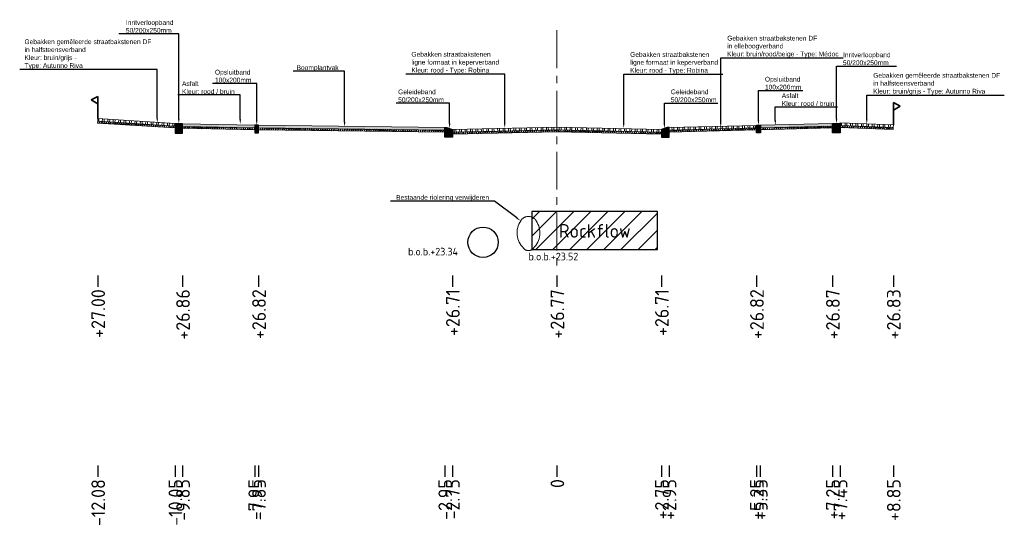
# Model space of a CAD drawing. Header units: metres. Extents: x 198530 to 198748, y 355169 to 355318.
# Tile 31 of 37: x 198644 to 198670, y 355303 to 355317. Entities that reach past the tile are written whole.
import ezdxf
from ezdxf import colors
from ezdxf.entities.mleader import LeaderData, LeaderLine
from ezdxf.math import Vec2, Vec3

# ---------------------------------------------------------------- set-up
doc = ezdxf.new("R2010")
doc.units = ezdxf.units.M
doc.linetypes.add('AM-AS', pattern=[16, 10, -2, 2, -2])
doc.linetypes.add('RI-GWA', pattern=[18.45, 6, -1.8, 1.75, -1.8, 1.75, -1.8, 1.75, -1.8])
doc.layers.get('Defpoints').update_dxf_attribs({"lineweight": 25})
for name, color, linetype, lineweight in [('B-WE-RI-GWA-BESTAANDE RIOLERING', 252, 'RI-GWA', 18), ('C3D-LABELS', 7, 'Continuous', 25), ('N-WE-AM-AS-G', 10, 'AM-AS', 18), ('N-WE-VH-VERHARDING_FUNDERING-G', 7, 'Continuous', 35), ('X-XX-AL-T25', 7, 'Continuous', 25)]:
    doc.layers.add(name, color=color, linetype=linetype, lineweight=lineweight)
for name, color, linetype in [('N-WE-AL-DETAIL-G', 7, 'Continuous'), ('N-WE-RI-DWA-NIEUWE RIOLERING', 7, 'Continuous'), ('N-WE-VH-ROCKFLOW-G', 10, 'Continuous')]:
    doc.layers.add(name, color=color, linetype=linetype)
doc.styles.add('NLCS-ISO', font='NLCS-ISO.ttf')
doc.styles.add('NLCS-ISO-M200-T25', font='NLCS-ISO.ttf', dxfattribs={"height": 0.5})
doc.styles.add('NLCS-ISO-M50-T25', font='NLCS-ISO.ttf', dxfattribs={"height": 0.125})
pattern_1 = [(60, (-3613.88653, -302.51122), (-0.0433012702, 0.025), []), (120, (-3613.88653, -302.51122), (-0.0433012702, -0.025), [])]

# ---------------------------------------------------------------- blocks, each defined once
blk = doc.blocks.new('*U12')
at = {"lineweight": 9}
h = blk.add_hatch(dxfattribs=at)
h.set_pattern_fill('ANSI32', color=252, scale=0.015, angle=47)
h.paths.add_polyline_path([(0, 0), (-2.75, -0.069), (-2.749, -0.139), (0.001, -0.07)])
h = blk.add_hatch(dxfattribs=at)
h.set_pattern_fill('AVH-ASFALT', color=252, scale=0.05, pattern_type=2)
h.set_pattern_definition(pattern_1)
h.paths.add_polyline_path([(0.001, -0.07), (-2.749, -0.139), (-2.749, -0.189), (0.001, -0.12)])
for points in [[(0.001, -0.12), (-2.749, -0.189), (-2.75, -0.069), (0, 0)], [(0.001, -0.07), (-2.749, -0.139)]]:
    blk.add_lwpolyline(points, dxfattribs=at)
at = {"layer": 'Defpoints', "color": 6, "lineweight": 9}
for points in [[(0, 0), (-2.75, -0.069), (-2.749, -0.139), (0.001, -0.07)], [(0.001, -0.07), (-2.749, -0.139), (-2.749, -0.189), (0.001, -0.12)]]:
    blk.add_lwpolyline(points, close=True, dxfattribs=at)
blk = doc.blocks.new('Geleideband_5-20x25')
at = {"layer": 'N-WE-AL-DETAIL-G'}
h = blk.add_hatch(color=252, dxfattribs=at)
h.dxf.hatch_style = 1
h.paths.add_polyline_path([(0.2, -0.25), (0, -0.25), (0, 0), (0.05, 0), (0.2, -0.05)])
blk.add_lwpolyline([(0.2, -0.25), (0, -0.25), (0, 0), (0.05, 0), (0.2, -0.05)], close=True)
blk = doc.blocks.new('*U111')
at = {"lineweight": 9}
h = blk.add_hatch(dxfattribs=at)
h.set_pattern_fill('GRAVEL', color=252, scale=0.005)
h.paths.add_polyline_path([(0, 0), (-4.899, -0.122), (-4.898, -0.192), (0.001, -0.07)])
h = blk.add_hatch(dxfattribs=at)
h.set_pattern_fill('AVH-ASFALT', color=252, scale=0.05, pattern_type=2)
h.set_pattern_definition(pattern_1)
h.paths.add_polyline_path([(0.001, -0.07), (-4.898, -0.192), (-4.898, -0.242), (0.001, -0.12)])
for points in [[(0.001, -0.12), (-4.898, -0.242), (-4.899, -0.122), (0, 0)], [(0.001, -0.07), (-4.898, -0.192)]]:
    blk.add_lwpolyline(points, dxfattribs=at)
at = {"layer": 'Defpoints', "color": 6, "lineweight": 9}
for points in [[(0, 0), (-4.899, -0.122), (-4.898, -0.192), (0.001, -0.07)], [(0.001, -0.07), (-4.898, -0.192), (-4.898, -0.242), (0.001, -0.12)]]:
    blk.add_lwpolyline(points, close=True, dxfattribs=at)
blk = doc.blocks.new('Opsluitband_100x200')
at = {"layer": 'N-WE-AL-DETAIL-G'}
h = blk.add_hatch(color=252, dxfattribs=at)
h.dxf.hatch_style = 1
h.paths.add_polyline_path([(0.1, 0), (0, 0), (0, -0.2), (0.1, -0.2)])
blk.add_lwpolyline([(0, -0.2), (0, 0), (0.1, 0), (0.1, -0.2)], close=True)
blk = doc.blocks.new('Inritverloopband_20x25')
at = {"layer": 'N-WE-AL-DETAIL-G'}
h = blk.add_hatch(color=252, dxfattribs=at)
h.dxf.hatch_style = 1
h.paths.add_polyline_path([(0.2, -0.25), (0, -0.25), (0, 0), (0.2, 0)])
blk.add_lwpolyline([(0.2, -0.25), (0, -0.25), (0, 0), (0.2, 0)], close=True)
blk.add_lwpolyline([(0.2, 0), (0.2, 0.01)])
blk = doc.blocks.new('*U61')
at = {"lineweight": 9}
h = blk.add_hatch(dxfattribs=at)
h.set_pattern_fill('ANSI32', color=252, scale=0.015, angle=47)
h.paths.add_polyline_path([(0, 0), (-2.034, -0.051), (-2.034, -0.121), (0.001, -0.07)])
h = blk.add_hatch(dxfattribs=at)
h.set_pattern_fill('AVH-ASFALT', color=252, scale=0.05, pattern_type=2)
h.set_pattern_definition(pattern_1)
h.paths.add_polyline_path([(0.001, -0.07), (-2.034, -0.121), (-2.034, -0.171), (0.001, -0.12)])
for points in [[(0.001, -0.12), (-2.034, -0.171), (-2.034, -0.051), (0, 0)], [(0.001, -0.07), (-2.034, -0.121)]]:
    blk.add_lwpolyline(points, dxfattribs=at)
at = {"layer": 'Defpoints', "color": 6, "lineweight": 9}
for points in [[(0, 0), (-2.034, -0.051), (-2.034, -0.121), (0.001, -0.07)], [(0.001, -0.07), (-2.034, -0.121), (-2.034, -0.171), (0.001, -0.12)]]:
    blk.add_lwpolyline(points, close=True, dxfattribs=at)
blk = doc.blocks.new('*U103')
at = {"lineweight": 9}
h = blk.add_hatch(color=252, dxfattribs=at)
h.dxf.hatch_style = 1
h.paths.add_polyline_path([(0, 0), (-1.9, -0.048), (-1.899, -0.117), (0.001, -0.07)])
h = blk.add_hatch(dxfattribs=at)
h.set_pattern_fill('AVH-ASFALT', color=252, scale=0.05, pattern_type=2)
h.set_pattern_definition(pattern_1)
h.paths.add_polyline_path([(0.001, -0.07), (-1.899, -0.117), (-1.899, -0.167), (0.001, -0.12)])
for points in [[(0.001, -0.12), (-1.899, -0.167), (-1.9, -0.048), (0, 0)], [(0.001, -0.07), (-1.899, -0.117)]]:
    blk.add_lwpolyline(points, dxfattribs=at)
at = {"layer": 'Defpoints', "color": 6, "lineweight": 9}
for points in [[(0, 0), (-1.9, -0.048), (-1.899, -0.117), (0.001, -0.07)], [(0.001, -0.07), (-1.899, -0.117), (-1.899, -0.167), (0.001, -0.12)]]:
    blk.add_lwpolyline(points, close=True, dxfattribs=at)
blk = doc.blocks.new('OBJ_Grens')
at = {"layer": 'N-WE-VH-VERHARDING_FUNDERING-G'}
for p, q in [((0, 0), (0, 0.586)), ((0, 0.586), (0.179, 0.496)), ((0.179, 0.496), (0, 0.386))]:
    blk.add_line(p, q, dxfattribs=at)
blk = doc.blocks.new('*U13')
at = {"lineweight": 9}
h = blk.add_hatch(dxfattribs=at)
h.set_pattern_fill('ANSI32', color=252, scale=0.015, angle=47)
h.paths.add_polyline_path([(0, 0), (-2.3, -0.057), (-2.299, -0.127), (0.001, -0.07)])
h = blk.add_hatch(dxfattribs=at)
h.set_pattern_fill('AVH-ASFALT', color=252, scale=0.05, pattern_type=2)
h.set_pattern_definition(pattern_1)
h.paths.add_polyline_path([(0.001, -0.07), (-2.299, -0.127), (-2.299, -0.177), (0.001, -0.12)])
for points in [[(0.001, -0.12), (-2.299, -0.177), (-2.3, -0.057), (0, 0)], [(0.001, -0.07), (-2.299, -0.127)]]:
    blk.add_lwpolyline(points, dxfattribs=at)
at = {"layer": 'Defpoints', "color": 6, "lineweight": 9}
for points in [[(0, 0), (-2.3, -0.057), (-2.299, -0.127), (0.001, -0.07)], [(0.001, -0.07), (-2.299, -0.127), (-2.299, -0.177), (0.001, -0.12)]]:
    blk.add_lwpolyline(points, close=True, dxfattribs=at)
blk = doc.blocks.new('*U62')
at = {"lineweight": 9}
h = blk.add_hatch(dxfattribs=at)
h.set_pattern_fill('ANSI32', color=252, scale=0.015, angle=47)
h.paths.add_polyline_path([(0, 0), (-1.4, -0.035), (-1.4, -0.105), (0.001, -0.07)])
h = blk.add_hatch(dxfattribs=at)
h.set_pattern_fill('AVH-ASFALT', color=252, scale=0.05, pattern_type=2)
h.set_pattern_definition(pattern_1)
h.paths.add_polyline_path([(0.001, -0.07), (-1.4, -0.105), (-1.4, -0.155), (0.001, -0.12)])
for points in [[(0.001, -0.12), (-1.4, -0.155), (-1.4, -0.035), (0, 0)], [(0.001, -0.07), (-1.4, -0.105)]]:
    blk.add_lwpolyline(points, dxfattribs=at)
at = {"layer": 'Defpoints', "color": 6, "lineweight": 9}
for points in [[(0, 0), (-1.4, -0.035), (-1.4, -0.105), (0.001, -0.07)], [(0.001, -0.07), (-1.4, -0.105), (-1.4, -0.155), (0.001, -0.12)]]:
    blk.add_lwpolyline(points, close=True, dxfattribs=at)

msp = doc.modelspace()

# ---------------------------------------------------------------- hatches: boundary and pattern name
at = {"layer": 'N-WE-VH-ROCKFLOW-G'}
h = msp.add_hatch(dxfattribs=at)
h.set_pattern_fill('ANSI31', color=256, scale=0.1)
h.set_pattern_definition([(45, (114.03732, 21.44), (-0.22450640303, 0.22450640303), [])])
h.paths.add_polyline_path([(198657.102, 355310.482), (198660.402, 355310.482), (198660.402, 355311.482), (198657.102, 355311.482)])
h.paths.add_polyline_path([(198657.681, 355310.559), (198659.805, 355310.559), (198659.805, 355311.423), (198657.681, 355311.423)], flags=24)

# ---------------------------------------------------------------- linework, layer by layer
at = {"layer": 'B-WE-RI-GWA-BESTAANDE RIOLERING'}
msp.add_lwpolyline([(198657.134, 355310.514, -0.483997), (198656.884, 355310.514, -0.370441), (198656.809, 355311.242, -0.557622), (198657.209, 355311.242, -0.370441)], format="xyb", close=True, dxfattribs=at)
msp.add_lwpolyline([(198657.691, 355311.482), (198659.814, 355311.482)], dxfattribs=at)
at = {"layer": 'C3D-LABELS', "color": 7, "linetype": 'Continuous', "lineweight": 25}
for p, q in [((198645.679, 355309.799), (198645.679, 355309.499)), ((198647.91, 355309.799), (198647.91, 355309.499)), ((198649.91, 355309.799), (198649.91, 355309.499)), ((198655.01, 355309.799), (198655.01, 355309.499)), ((198657.76, 355309.799), (198657.76, 355309.499)), ((198660.51, 355309.799), (198660.51, 355309.499)), ((198663.011, 355309.799), (198663.011, 355309.499)), ((198665.01, 355309.799), (198665.01, 355309.499)), ((198666.61, 355309.799), (198666.61, 355309.499)), ((198645.679, 355304.8), (198645.679, 355304.5)), ((198647.71, 355304.8), (198647.71, 355304.5)), ((198647.91, 355304.8), (198647.91, 355304.5)), ((198649.81, 355304.8), (198649.81, 355304.5)), ((198649.91, 355304.8), (198649.91, 355304.5)), ((198654.81, 355304.8), (198654.81, 355304.5)), ((198655.01, 355304.8), (198655.01, 355304.5)), ((198657.76, 355304.8), (198657.76, 355304.5)), ((198660.51, 355304.8), (198660.51, 355304.5)), ((198660.71, 355304.8), (198660.71, 355304.5)), ((198663.01, 355304.8), (198663.01, 355304.5)), ((198663.11, 355304.8), (198663.11, 355304.5)), ((198665.01, 355304.8), (198665.01, 355304.5)), ((198665.21, 355304.8), (198665.21, 355304.5)), ((198666.61, 355304.8), (198666.61, 355304.5))]:
    msp.add_line(p, q, dxfattribs=at)
at = {"layer": 'N-WE-AM-AS-G', "ltscale": 0.1}
msp.add_lwpolyline([(198657.76, 355316.259), (198657.76, 355310.016)], dxfattribs=at)
at = {"layer": 'N-WE-RI-DWA-NIEUWE RIOLERING'}
msp.add_circle((198655.814, 355310.674), 0.4, dxfattribs=at)
at = {"layer": 'N-WE-VH-ROCKFLOW-G'}
msp.add_lwpolyline([(198657.102, 355310.482), (198660.402, 355310.482), (198660.402, 355311.482), (198657.102, 355311.482)], close=True, dxfattribs=at)

# ---------------------------------------------------------------- block references
at = {"layer": 'N-WE-AL-DETAIL-G', "xscale": -1}
for name, p in [('OBJ_Grens', (198645.679, 355313.929)), ('Inritverloopband_20x25', (198647.91, 355313.794)), ('Opsluitband_100x200', (198649.91, 355313.754)), ('Geleideband_5-20x25', (198660.711, 355313.694))]:
    msp.add_blockref(name, p, dxfattribs=at)
at = {"layer": 'N-WE-AL-DETAIL-G'}
for name, p in [('OBJ_Grens', (198666.611, 355313.764)), ('Geleideband_5-20x25', (198654.81, 355313.694)), ('Opsluitband_100x200', (198663.011, 355313.754)), ('Inritverloopband_20x25', (198665.011, 355313.804))]:
    msp.add_blockref(name, p, dxfattribs=at)
at = {"layer": 'N-WE-AL-DETAIL-G', "xscale": -1}
for name, p, rotation in [('*U61', (198645.679, 355313.929), 357.921701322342), ('*U103', (198647.91, 355313.794), 0.3014693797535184), ('*U12', (198657.76, 355313.704), 0.1819420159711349), ('*U13', (198660.711, 355313.694), 2.868139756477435)]:
    msp.add_blockref(name, p, dxfattribs=dict(at, rotation=rotation))
at = {"layer": 'N-WE-AL-DETAIL-G'}
for name, p, rotation in [('*U111', (198654.81, 355313.696), 357.8955862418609), ('*U12', (198657.76, 355313.704), 359.8180579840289), ('*U103', (198665.011, 355313.804), 359.9999801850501), ('*U62', (198666.611, 355313.764), 356.492027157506)]:
    msp.add_blockref(name, p, dxfattribs=dict(at, rotation=rotation))

# ---------------------------------------------------------------- texts
at = {"layer": 'B-WE-RI-GWA-BESTAANDE RIOLERING', "insert": (198657.012, 355310.398), "char_height": 0.2, "attachment_point": 1, "style": 'NLCS-ISO-M200-T25'}
msp.add_mtext_dynamic_manual_height_columns('b.o.b.+23.52', width=1.70356, gutter_width=2.5, heights=[0.543], dxfattribs=at)
at = {"layer": 'C3D-LABELS', "color": 7, "linetype": 'Continuous', "lineweight": 25, "char_height": 0.36, "attachment_point": 6, "rotation": 90, "style": 'NLCS-ISO'}
for s, insert in [('+27.00', (198645.689, 355309.438)), ('+26.86', (198647.92, 355309.438)), ('+26.82', (198649.92, 355309.438)), ('+26.71', (198655.02, 355309.438)), ('+26.77', (198657.77, 355309.438)), ('+26.71', (198660.52, 355309.438)), ('+26.82', (198663.021, 355309.438)), ('+26.87', (198665.02, 355309.438)), ('+26.83', (198666.62, 355309.438)), ('-12.08', (198645.689, 355304.439)), ('-10.05', (198647.72, 355304.439)), ('-9.85', (198647.92, 355304.439)), ('-7.95', (198649.82, 355304.439)), ('-7.85', (198649.92, 355304.439)), ('-2.95', (198654.82, 355304.439)), ('-2.75', (198655.02, 355304.439)), ('0', (198657.77, 355304.439)), ('+2.75', (198660.52, 355304.439)), ('+2.95', (198660.72, 355304.439)), ('+5.25', (198663.02, 355304.439)), ('+5.35', (198663.12, 355304.439)), ('+7.25', (198665.02, 355304.439)), ('+7.45', (198665.22, 355304.439)), ('+8.85', (198666.62, 355304.439))]:
    msp.add_mtext(s, dxfattribs=dict(at, insert=insert))
at = {"layer": 'N-WE-RI-DWA-NIEUWE RIOLERING', "insert": (198653.84, 355310.528), "char_height": 0.2, "attachment_point": 1, "style": 'NLCS-ISO-M200-T25'}
msp.add_mtext_dynamic_manual_height_columns('b.o.b.+23.34', width=1.70356, gutter_width=2.5, heights=[0.543], dxfattribs=at)
at = {"layer": 'N-WE-VH-ROCKFLOW-G', "insert": (198657.807, 355311.153), "char_height": 0.36, "attachment_point": 1, "style": 'NLCS-ISO'}
msp.add_mtext('Rockflow', dxfattribs=at)

# ---------------------------------------------------------------- leaders
at = {"layer": 'X-XX-AL-T25'}
ml = msp.add_multileader_mtext('Standard', dxfattribs=at)
ml.set_content('{\\fArial|b0|i0|c0|p34;Inritverloopband \\P50/200x250mm}', color=256, style='NLCS-ISO-M50-T25')
ml.set_leader_properties(color=256, linetype='ByLayer', lineweight=-1)
ml.build(insert=Vec2(0, 0))
ml.multileader.update_dxf_attribs({"text_left_attachment_type": 5, "text_right_attachment_type": 5, "dogleg_length": 0.125, "arrow_head_size": 0.125})
ctx = ml.context
ctx.base_point, ctx.char_height, ctx.arrow_head_size, ctx.landing_gap_size, ctx.plane_origin = Vec3(198646.372, 355316.162), 0.125, 0.125, 0.045, Vec3(198648.33, 355314.141)
ctx.left_attachment, ctx.right_attachment = 5, 5
notes = []
notes.append((ctx, [(1, (1, 1, 0), (198647.81, 355316.162), (-1, 0), 0.125, [(0, [(198647.81, 355313.794)], 0, [])])]))
ctx.mtext.insert, ctx.mtext.flow_direction = Vec3(198646.417, 355316.523), 5
ml = msp.add_multileader_mtext('Standard', dxfattribs=at)
ml.set_content('{\\fArial|b0|i0|c0|p34;Gebakken gemêleerde straatbakstenen DF \\Pin halfsteensverband\\PKleur: bruin/grijs - \\PType: Autunno Riva}', color=256, style='NLCS-ISO-M50-T25')
ml.set_leader_properties(color=256, linetype='ByLayer', lineweight=-1)
ml.build(insert=Vec2(0, 0))
ml.multileader.update_dxf_attribs({"text_left_attachment_type": 5, "text_right_attachment_type": 5, "dogleg_length": 0.125, "arrow_head_size": 0.125})
ctx = ml.context
ctx.base_point, ctx.char_height, ctx.arrow_head_size, ctx.landing_gap_size, ctx.plane_origin = Vec3(198643.704, 355315.222), 0.125, 0.125, 0.045, Vec3(198645.684, 355314.143)
ctx.left_attachment, ctx.right_attachment = 5, 5
notes.append((ctx, [(1, (1, 1, 0), (198647.241, 355315.222), (-1, 0), 0.125, [(0, [(198647.242, 355313.815)], 0, [])])]))
ctx.mtext.insert, ctx.mtext.flow_direction = Vec3(198643.749, 355316.015), 5
ml = msp.add_multileader_mtext('Standard', dxfattribs=at)
ml.set_content('{\\fArial|b0|i0|c0|p34;Gebakken straatbakstenen DF \\Pin elleboogverband\\PKleur: bruin/rood/beige - Type: Médoc}', color=256, style='NLCS-ISO-M50-T25')
ml.set_leader_properties(color=256, linetype='ByLayer', lineweight=-1)
ml.build(insert=Vec2(0, 0))
ml.multileader.update_dxf_attribs({"text_left_attachment_type": 5, "text_right_attachment_type": 5, "dogleg_length": 0.125, "arrow_head_size": 0.125})
ctx = ml.context
ctx.base_point, ctx.char_height, ctx.arrow_head_size, ctx.landing_gap_size, ctx.plane_origin = Vec3(198662.193, 355315.528), 0.125, 0.125, 0.045, Vec3(198661.548, 355314.044)
ctx.left_attachment, ctx.right_attachment = 5, 5
notes.append((ctx, [(1, (1, 1, 0), (198662.068, 355315.528), (1, 0), 0.125, [(0, [(198662.068, 355313.696)], 0, [])])]))
ctx.mtext.insert, ctx.mtext.flow_direction = Vec3(198662.238, 355316.11), 5
ml = msp.add_multileader_mtext('Standard', dxfattribs=at)
ml.set_content('{\\fArial|b0|i0|c0|p34;Gebakken straatbakstenen \\Pligne formaat in keperverband\\PKleur: rood - Type: Robina}', color=256, style='NLCS-ISO-M50-T25')
ml.set_leader_properties(color=256, linetype='ByLayer', lineweight=-1)
ml.build(insert=Vec2(0, 0))
ml.multileader.update_dxf_attribs({"text_left_attachment_type": 5, "text_right_attachment_type": 5, "dogleg_length": 0.125, "arrow_head_size": 0.125})
ctx = ml.context
ctx.base_point, ctx.char_height, ctx.arrow_head_size, ctx.landing_gap_size, ctx.plane_origin = Vec3(198653.884, 355315.103), 0.125, 0.125, 0.045, Vec3(198656.904, 355314.029)
ctx.left_attachment, ctx.right_attachment = 5, 5
notes.append((ctx, [(1, (1, 1, 0), (198656.385, 355315.103), (-1, 0), 0.125, [(0, [(198656.385, 355313.681)], 0, [])])]))
ctx.mtext.insert, ctx.mtext.flow_direction = Vec3(198653.929, 355315.685), 5
ml = msp.add_multileader_mtext('Standard', dxfattribs=at)
ml.set_content('{\\fArial|b0|i0|c0|p34;Gebakken straatbakstenen \\Pligne formaat in keperverband\\PKleur: rood - Type: Robina}', color=256, style='NLCS-ISO-M50-T25')
ml.set_leader_properties(color=256, linetype='ByLayer', lineweight=-1)
ml.build(insert=Vec2(0, 0))
ml.multileader.update_dxf_attribs({"text_left_attachment_type": 5, "text_right_attachment_type": 5, "dogleg_length": 0.125, "arrow_head_size": 0.125})
ctx = ml.context
ctx.base_point, ctx.char_height, ctx.arrow_head_size, ctx.landing_gap_size, ctx.plane_origin = Vec3(198659.64, 355315.097), 0.125, 0.125, 0.045, Vec3(198660.034, 355314.024)
ctx.left_attachment, ctx.right_attachment = 5, 5
notes.append((ctx, [(0, (1, 1, 0), (198659.515, 355315.097), (1, 0), 0.125, [(0, [(198659.515, 355313.676)], 0, [])])]))
ctx.mtext.insert, ctx.mtext.flow_direction = Vec3(198659.685, 355315.68), 5
ml = msp.add_multileader_mtext('Standard', dxfattribs=at)
ml.set_content('{\\fArial|b0|i0|c0|p34;Inritverloopband \\P50/200x250mm}', color=256, style='NLCS-ISO-M50-T25')
ml.set_leader_properties(color=256, linetype='ByLayer', lineweight=-1)
ml.build(insert=Vec2(0, 0))
ml.multileader.update_dxf_attribs({"text_left_attachment_type": 5, "text_right_attachment_type": 5, "dogleg_length": 0.125, "arrow_head_size": 0.125})
ctx = ml.context
ctx.base_point, ctx.char_height, ctx.arrow_head_size, ctx.landing_gap_size, ctx.plane_origin = Vec3(198665.24, 355315.311), 0.125, 0.125, 0.045, Vec3(198665.635, 355314.15)
ctx.left_attachment, ctx.right_attachment = 5, 5
notes.append((ctx, [(0, (1, 1, 0), (198665.115, 355315.311), (1, 0), 0.125, [(0, [(198665.115, 355313.802)], 0, [])])]))
ctx.mtext.insert, ctx.mtext.flow_direction = Vec3(198665.285, 355315.671), 5
ml = msp.add_multileader_mtext('Standard', dxfattribs=at)
ml.set_content('{\\fArial|b0|i0|c0|p34;Opsluitband\\P100x200mm}', color=256, style='NLCS-ISO-M50-T25')
ml.set_leader_properties(color=256, linetype='ByLayer', lineweight=-1)
ml.build(insert=Vec2(0, 0))
ml.multileader.update_dxf_attribs({"text_left_attachment_type": 5, "text_right_attachment_type": 5, "dogleg_length": 0.125, "arrow_head_size": 0.125})
ctx = ml.context
ctx.base_point, ctx.char_height, ctx.arrow_head_size, ctx.landing_gap_size, ctx.plane_origin = Vec3(198648.715, 355314.854), 0.125, 0.125, 0.045, Vec3(198650.38, 355314.101)
ctx.left_attachment, ctx.right_attachment = 5, 5
notes.append((ctx, [(1, (1, 1, 0), (198649.86, 355314.854), (-1, 0), 0.125, [(0, [(198649.86, 355313.754)], 0, [])])]))
ctx.mtext.insert, ctx.mtext.flow_direction = Vec3(198648.76, 355315.215), 5
ml = msp.add_multileader_mtext('Standard', dxfattribs=at)
ml.set_content('{\\fArial|b0|i0|c0|p34;Boomplantvak}', color=256, style='NLCS-ISO-M50-T25')
ml.set_leader_properties(color=256, linetype='ByLayer', lineweight=-1)
ml.build(insert=Vec2(0, 0))
ml.multileader.update_dxf_attribs({"text_left_attachment_type": 5, "text_right_attachment_type": 5, "dogleg_length": 0.125, "arrow_head_size": 0.125})
ctx = ml.context
ctx.base_point, ctx.char_height, ctx.arrow_head_size, ctx.landing_gap_size, ctx.plane_origin = Vec3(198650.863, 355315.174), 0.125, 0.125, 0.045, Vec3(198652.691, 355314.061)
ctx.left_attachment, ctx.right_attachment = 5, 5
notes.append((ctx, [(1, (1, 1, 0), (198652.171, 355315.174), (-1, 0), 0.125, [(0, [(198652.171, 355313.713)], 0, [])])]))
ctx.mtext.insert, ctx.mtext.flow_direction = Vec3(198650.908, 355315.333), 5
ml = msp.add_multileader_mtext('Standard', dxfattribs=at)
ml.set_content('{\\fArial|b0|i0|c0|p34;Asfalt\\PKleur: rood / bruin}', color=256, style='NLCS-ISO-M50-T25')
ml.set_leader_properties(color=256, linetype='ByLayer', lineweight=-1)
ml.build(insert=Vec2(0, 0))
ml.multileader.update_dxf_attribs({"text_left_attachment_type": 5, "text_right_attachment_type": 5, "dogleg_length": 0.125, "arrow_head_size": 0.125})
ctx = ml.context
ctx.base_point, ctx.char_height, ctx.arrow_head_size, ctx.landing_gap_size, ctx.plane_origin = Vec3(198647.848, 355314.551), 0.125, 0.125, 0.045, Vec3(198649.945, 355314.15)
ctx.left_attachment, ctx.right_attachment = 5, 5
notes.append((ctx, [(1, (1, 1, 0), (198649.426, 355314.551), (-1, 0), 0.125, [(0, [(198649.426, 355313.785)], 0, [])])]))
ctx.mtext.insert, ctx.mtext.flow_direction = Vec3(198647.893, 355314.914), 5
ml = msp.add_multileader_mtext('Standard', dxfattribs=at)
ml.set_content('{\\fArial|b0|i0|c0|p34;Opsluitband\\P100x200mm}', color=256, style='NLCS-ISO-M50-T25')
ml.set_leader_properties(color=256, linetype='ByLayer', lineweight=-1)
ml.build(insert=Vec2(0, 0))
ml.multileader.update_dxf_attribs({"text_left_attachment_type": 5, "text_right_attachment_type": 5, "dogleg_length": 0.125, "arrow_head_size": 0.125})
ctx = ml.context
ctx.base_point, ctx.char_height, ctx.arrow_head_size, ctx.landing_gap_size, ctx.plane_origin = Vec3(198663.186, 355314.668), 0.125, 0.125, 0.045, Vec3(198663.58, 355314.101)
ctx.left_attachment, ctx.right_attachment = 5, 5
notes.append((ctx, [(0, (1, 1, 0), (198663.061, 355314.668), (1, 0), 0.125, [(0, [(198663.061, 355313.754)], 0, [])])]))
ctx.mtext.insert, ctx.mtext.flow_direction = Vec3(198663.231, 355315.029), 5
ml = msp.add_multileader_mtext('Standard', dxfattribs=at)
ml.set_content('{\\fArial|b0|i0|c0|p34;Gebakken gemêleerde straatbakstenen DF \\Pin halfsteensverband\\PKleur: bruin/grijs - Type: Autunno Riva}', color=256, style='NLCS-ISO-M50-T25')
ml.set_leader_properties(color=256, linetype='ByLayer', lineweight=-1)
ml.build(insert=Vec2(0, 0))
ml.multileader.update_dxf_attribs({"text_left_attachment_type": 5, "text_right_attachment_type": 5, "dogleg_length": 0.125, "arrow_head_size": 0.125})
ctx = ml.context
ctx.base_point, ctx.char_height, ctx.arrow_head_size, ctx.landing_gap_size, ctx.plane_origin = Vec3(198666.036, 355314.546), 0.125, 0.125, 0.045, Vec3(198664.354, 355314.079)
ctx.left_attachment, ctx.right_attachment = 5, 5
notes.append((ctx, [(0, (1, 1, 0), (198665.911, 355314.546), (1, 0), 0.125, [(0, [(198665.911, 355313.789)], 0, [])])]))
ctx.mtext.insert, ctx.mtext.flow_direction = Vec3(198666.081, 355315.13), 5
ml = msp.add_multileader_mtext('Standard', dxfattribs=at)
ml.set_content('{\\fArial|b0|i0|c0|p34;Geleideband\\P50/200x250mm}', color=256, style='NLCS-ISO-M50-T25')
ml.set_leader_properties(color=256, linetype='ByLayer', lineweight=-1)
ml.build(insert=Vec2(0, 0))
ml.multileader.update_dxf_attribs({"text_left_attachment_type": 5, "text_right_attachment_type": 5, "dogleg_length": 0.125, "arrow_head_size": 0.125})
ctx = ml.context
ctx.base_point, ctx.char_height, ctx.arrow_head_size, ctx.landing_gap_size, ctx.plane_origin = Vec3(198653.535, 355314.334), 0.125, 0.125, 0.045, Vec3(198655.454, 355314.02)
ctx.left_attachment, ctx.right_attachment = 5, 5
notes.append((ctx, [(1, (1, 1, 0), (198654.935, 355314.334), (-1, 0), 0.125, [(0, [(198654.935, 355313.672)], 0, [])])]))
ctx.mtext.insert, ctx.mtext.flow_direction = Vec3(198653.58, 355314.696), 5
ml = msp.add_multileader_mtext('Standard', dxfattribs=at)
ml.set_content('{\\fArial|b0|i0|c0|p34;Geleideband\\P50/200x250mm}', color=256, style='NLCS-ISO-M50-T25')
ml.set_leader_properties(color=256, linetype='ByLayer', lineweight=-1)
ml.build(insert=Vec2(0, 0))
ml.multileader.update_dxf_attribs({"text_left_attachment_type": 5, "text_right_attachment_type": 5, "dogleg_length": 0.125, "arrow_head_size": 0.125})
ctx = ml.context
ctx.base_point, ctx.char_height, ctx.arrow_head_size, ctx.landing_gap_size, ctx.plane_origin = Vec3(198660.71, 355314.334), 0.125, 0.125, 0.045, Vec3(198661.104, 355314.02)
ctx.left_attachment, ctx.right_attachment = 5, 5
notes.append((ctx, [(0, (1, 1, 0), (198660.585, 355314.334), (1, 0), 0.125, [(0, [(198660.585, 355313.672)], 0, [])])]))
ctx.mtext.insert, ctx.mtext.flow_direction = Vec3(198660.755, 355314.696), 5
ml = msp.add_multileader_mtext('Standard', dxfattribs=at)
ml.set_content('{\\fArial|b0|i0|c0|p34;Asfalt\\PKleur: rood / bruin}', color=256, style='NLCS-ISO-M50-T25')
ml.set_leader_properties(color=256, linetype='ByLayer', lineweight=-1)
ml.build(insert=Vec2(0, 0))
ml.multileader.update_dxf_attribs({"text_left_attachment_type": 5, "text_right_attachment_type": 5, "dogleg_length": 0.125, "arrow_head_size": 0.125})
ctx = ml.context
ctx.base_point, ctx.char_height, ctx.arrow_head_size, ctx.landing_gap_size, ctx.plane_origin = Vec3(198663.629, 355314.235), 0.125, 0.125, 0.045, Vec3(198664.023, 355314.106)
ctx.left_attachment, ctx.right_attachment = 5, 5
notes.append((ctx, [(0, (1, 1, 0), (198663.504, 355314.235), (1, 0), 0.125, [(0, [(198663.504, 355313.758)], 0, [])])]))
ctx.mtext.insert, ctx.mtext.flow_direction = Vec3(198663.674, 355314.598), 5
ml = msp.add_multileader_mtext('Standard', dxfattribs=at)
ml.set_content('{\\fArial|b0|i0|c0|p34;Bestaande riolering verwijderen}', color=256, style='NLCS-ISO-M50-T25')
ml.set_leader_properties(color=256, linetype='ByLayer', lineweight=-1)
ml.build(insert=Vec2(0, 0))
ml.multileader.update_dxf_attribs({"text_left_attachment_type": 5, "text_right_attachment_type": 5, "dogleg_length": 0.125, "arrow_head_size": 0.125})
ctx = ml.context
ctx.base_point, ctx.char_height, ctx.arrow_head_size, ctx.landing_gap_size, ctx.plane_origin = Vec3(198653.482, 355311.755), 0.125, 0.125, 0.045, Vec3(198658.136, 355311.441)
ctx.left_attachment, ctx.right_attachment = 5, 5
notes.append((ctx, [(1, (1, 1, 0), (198656.119, 355311.755), (-1, 0), 0.125, [(0, [(198656.8, 355311.238)], 0, [])])]))
ctx.mtext.insert, ctx.mtext.flow_direction = Vec3(198653.527, 355311.917), 5
for ctx, leaders in notes:
    for number, flags, end, landing, length, lines in leaders:
        leader = LeaderData()
        leader.index, (leader.has_last_leader_line, leader.has_dogleg_vector, leader.attachment_direction) = number, flags
        leader.last_leader_point, leader.dogleg_vector, leader.dogleg_length = Vec3(end), Vec3(landing), length
        for number, points, colour, breaks in lines:
            line = LeaderLine()
            line.index, line.vertices, line.color, line.breaks = number, Vec3.list(points), colors.encode_raw_color(colour), breaks
            leader.lines.append(line)
        ctx.leaders.append(leader)

doc.saveas('drawing.dxf')
